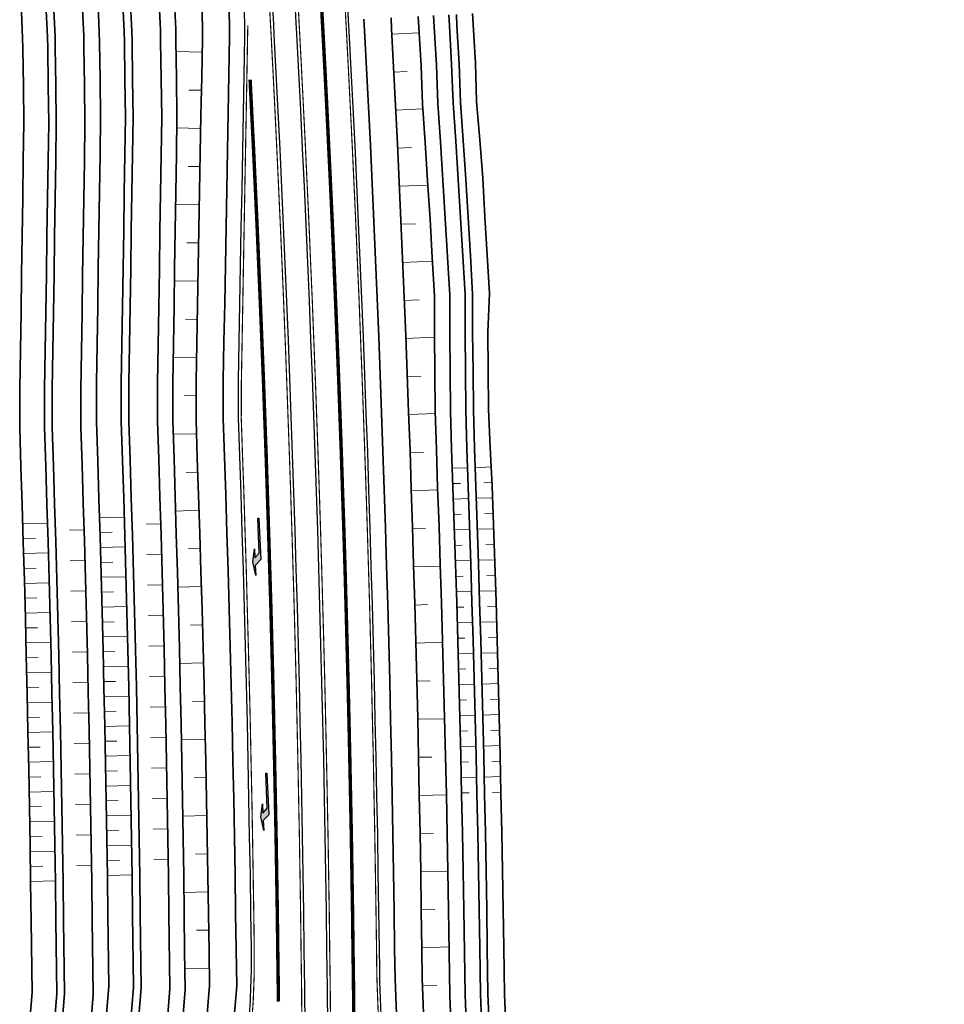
# Model space of a CAD drawing. Header units: metres. Extents: x 154839 to 161660, y 370737 to 378039.
# Tile 61 of 121: x 157181 to 157302, y 373033 to 373162. Entities that reach past the tile are written whole.
import ezdxf

# ---------------------------------------------------------------- set-up
doc = ezdxf.new("R2010")
doc.units = ezdxf.units.M
doc.linetypes.add('VW-1-3_STREEP', pattern=[4, 1, -3])
doc.linetypes.add('VW-3-3_STREEP', pattern=[6, 3, -3])
for name, color, linetype, lineweight in [('B-WE-GW-TALUDARCERING_LANG-G', 100, 'Continuous', 18), ('B-WE-GW-TALUDARCERING_WATER-G', 130, 'Continuous', 18), ('N-WE-GW-GRONDWERK_BERM-G', 100, 'Continuous', 35), ('N-WE-GW-WATERGANG-G', 130, 'Continuous', 35), ('N-WE-VH-VERHARDING_HALFVERHARDING_BERM-G', 252, 'Continuous', 35), ('N-WE-VH-VERHARDING_KANTVERHARDING-G', 210, 'Continuous', 30), ('N-WE-VW-MARKERING_LANGS_STREEP_13_045-g', 7, 'VW-1-3_STREEP', 35), ('N-WE-VW-MARKERING_LANGS_STREEP_33_015-G', 7, 'VW-3-3_STREEP', 35), ('N-WE-VW-MARKERING_LANGS_STREEP_DOORGETROKKEN_015-G', 7, 'Continuous', 35)]:
    doc.layers.add(name, color=color, linetype=linetype, lineweight=lineweight)
doc.layers.add('TDNB3200_markering', color=7, linetype='Continuous')

# ---------------------------------------------------------------- blocks, each defined once
blk = doc.blocks.new('q0ti3002')
blk.add_lwpolyline([(0.37, 4), (0.37, 5.2), (-0.22, 4.6), (-0.22, 0), (-0.38, 0), (-0.38, 5.45), (0.37, 6.2), (0.37, 7.5), (0.67, 5.7)], close=True)
for points in [[(0.37, 7.5), (0.67, 5.7), (0.37, 4), (0.67, 5.7)], [(-0.22, 0), (-0.22, 5.6), (-0.38, 0), (-0.38, 5.45)], [(0.37, 6.2), (0.37, 5.2), (-0.22, 5.6), (-0.22, 4.6)]]:
    blk.add_solid(points)

msp = doc.modelspace()

# ---------------------------------------------------------------- linework, layer by layer
at = {"layer": 'B-WE-GW-TALUDARCERING_LANG-G'}
for p, q in [((157230.06, 373159.85), (157233.66, 373160.03)), ((157205.25, 373157.49), (157201.83, 373157.56)), ((157230.32, 373154.87), (157232.11, 373154.96)), ((157205.16, 373152.49), (157203.52, 373152.52)), ((157230.57, 373149.88), (157234.13, 373150.06)), ((157205.07, 373147.49), (157201.85, 373147.55)), ((157230.82, 373144.9), (157232.64, 373144.99)), ((157204.98, 373142.49), (157203.4, 373142.52)), ((157231.07, 373139.91), (157234.8, 373140.07)), ((157204.89, 373137.49), (157201.78, 373137.54)), ((157231.27, 373134.93), (157233.18, 373135.01)), ((157204.8, 373132.49), (157203.25, 373132.51)), ((157231.47, 373129.94), (157235.4, 373130.1)), ((157204.71, 373127.48), (157201.63, 373127.54)), ((157231.68, 373124.96), (157233.67, 373125.04)), ((157204.62, 373122.48), (157203.09, 373122.51)), ((157231.88, 373119.97), (157235.67, 373120.13)), ((157204.55, 373117.48), (157201.47, 373117.53)), ((157232.08, 373114.99), (157233.93, 373115.06)), ((157204.47, 373112.48), (157202.95, 373112.5)), ((157232.29, 373110), (157235.86, 373110.14)), ((157204.53, 373107.48), (157201.46, 373107.43)), ((157232.46, 373105.01), (157234.21, 373105.06)), ((157204.68, 373102.48), (157203.14, 373102.43)), ((157232.61, 373100.02), (157236.08, 373100.13)), ((157204.85, 373097.48), (157201.74, 373097.37)), ((157232.76, 373095.04), (157234.5, 373095.09)), ((157205, 373092.48), (157203.44, 373092.43)), ((157232.91, 373090.05), (157236.41, 373090.15)), ((157205.15, 373087.48), (157202.02, 373087.39)), ((157233.06, 373085.06), (157234.81, 373085.11)), ((157205.3, 373082.48), (157203.73, 373082.43)), ((157233.21, 373080.07), (157236.71, 373080.18)), ((157205.42, 373077.48), (157202.3, 373077.4)), ((157233.35, 373075.08), (157235.1, 373075.12)), ((157205.54, 373072.48), (157203.98, 373072.44)), ((157233.45, 373070.1), (157236.97, 373070.16)), ((157205.65, 373067.47), (157202.51, 373067.4)), ((157233.55, 373065.11), (157235.32, 373065.14)), ((157205.77, 373062.47), (157204.19, 373062.44)), ((157233.64, 373060.12), (157237.22, 373060.19)), ((157205.86, 373057.47), (157202.7, 373057.42)), ((157233.74, 373055.13), (157235.53, 373055.16)), ((157205.95, 373052.47), (157204.37, 373052.44)), ((157233.84, 373050.14), (157237.42, 373050.21)), ((157206.04, 373047.47), (157202.87, 373047.41)), ((157233.94, 373045.15), (157235.72, 373045.18)), ((157206.11, 373042.47), (157204.52, 373042.45)), ((157234.1, 373040.16), (157237.58, 373040.28)), ((157206.18, 373037.47), (157202.99, 373037.42)), ((157234.26, 373035.18), (157235.99, 373035.23))]:
    msp.add_line(p, q, dxfattribs=at)
at = {"layer": 'B-WE-GW-TALUDARCERING_WATER-G'}
for p, q in [((157237.99, 373103), (157239.99, 373103.05)), ((157243.08, 373103.17), (157240.99, 373103.05)), ((157238.05, 373100.97), (157239.05, 373101)), ((157243.19, 373101.14), (157242.12, 373101.08)), ((157238.11, 373098.94), (157240.11, 373099)), ((157243.27, 373099.11), (157241.11, 373099.04)), ((157191.81, 373096.5), (157195.04, 373096.57)), ((157238.17, 373096.92), (157239.17, 373096.95)), ((157243.34, 373097.08), (157242.25, 373097.04)), ((157181.76, 373095.72), (157185, 373095.79)), ((157189.75, 373094.93), (157187.88, 373094.88)), ((157199.79, 373095.71), (157197.92, 373095.67)), ((157238.22, 373094.89), (157240.22, 373094.95)), ((157243.41, 373095.05), (157241.22, 373094.98)), ((157181.81, 373093.76), (157183.42, 373093.8)), ((157191.85, 373094.55), (157193.47, 373094.59)), ((157191.89, 373092.6), (157195.13, 373092.67)), ((157238.28, 373092.86), (157239.28, 373092.89)), ((157243.48, 373093.02), (157242.38, 373092.98)), ((157181.85, 373091.81), (157185.08, 373091.88)), ((157199.88, 373091.72), (157198.01, 373091.67)), ((157243.55, 373090.99), (157241.34, 373090.92)), ((157181.89, 373089.86), (157183.51, 373089.89)), ((157189.84, 373090.93), (157187.97, 373090.89)), ((157191.94, 373090.64), (157193.55, 373090.68)), ((157238.34, 373090.84), (157240.34, 373090.9)), ((157191.98, 373088.69), (157195.21, 373088.76)), ((157238.4, 373088.81), (157239.4, 373088.84)), ((157243.6, 373088.96), (157242.5, 373088.93)), ((157181.94, 373087.9), (157185.17, 373087.98)), ((157199.97, 373087.72), (157198.1, 373087.68)), ((157181.98, 373085.95), (157183.6, 373085.99)), ((157189.93, 373086.93), (157188.06, 373086.89)), ((157192.02, 373086.74), (157193.64, 373086.77)), ((157238.46, 373086.78), (157240.46, 373086.84)), ((157243.66, 373086.93), (157241.46, 373086.88)), ((157192.06, 373084.79), (157195.3, 373084.86)), ((157238.52, 373084.76), (157239.51, 373084.79)), ((157243.71, 373084.9), (157242.61, 373084.87)), ((157182.02, 373084), (157185.26, 373084.07)), ((157200.06, 373083.72), (157198.19, 373083.68)), ((157182.06, 373082.05), (157183.68, 373082.08)), ((157190.02, 373082.94), (157188.15, 373082.89)), ((157192.11, 373082.83), (157193.73, 373082.87)), ((157238.57, 373082.73), (157240.57, 373082.79)), ((157243.76, 373082.87), (157241.57, 373082.82)), ((157192.15, 373080.88), (157195.39, 373080.95)), ((157238.63, 373080.71), (157239.63, 373080.73)), ((157243.82, 373080.84), (157242.72, 373080.82)), ((157182.11, 373080.09), (157185.35, 373080.16)), ((157200.15, 373079.73), (157198.28, 373079.69)), ((157182.15, 373078.14), (157183.77, 373078.18)), ((157190.11, 373078.94), (157188.24, 373078.9)), ((157192.19, 373078.93), (157193.81, 373078.96)), ((157238.69, 373078.68), (157240.69, 373078.74)), ((157243.87, 373078.81), (157241.69, 373078.76)), ((157192.24, 373076.97), (157195.48, 373077.05)), ((157243.93, 373076.78), (157242.84, 373076.76)), ((157182.19, 373076.19), (157185.43, 373076.26)), ((157200.24, 373075.73), (157198.37, 373075.69)), ((157238.75, 373076.65), (157239.75, 373076.68)), ((157182.24, 373074.23), (157183.86, 373074.27)), ((157190.2, 373074.94), (157188.33, 373074.9)), ((157192.28, 373075.02), (157193.9, 373075.06)), ((157238.81, 373074.63), (157240.8, 373074.68)), ((157243.98, 373074.76), (157241.8, 373074.7)), ((157192.32, 373073.07), (157195.56, 373073.14)), ((157182.28, 373072.28), (157185.52, 373072.35)), ((157200.33, 373071.73), (157198.46, 373071.69)), ((157238.86, 373072.6), (157239.86, 373072.63)), ((157244.03, 373072.73), (157242.95, 373072.7)), ((157182.32, 373070.33), (157183.94, 373070.36)), ((157190.29, 373070.95), (157188.42, 373070.91)), ((157192.37, 373071.12), (157193.99, 373071.15)), ((157238.92, 373070.57), (157240.92, 373070.63)), ((157244.09, 373070.7), (157241.92, 373070.64)), ((157192.41, 373069.16), (157195.65, 373069.23)), ((157182.37, 373068.38), (157185.61, 373068.45)), ((157238.98, 373068.55), (157239.98, 373068.58)), ((157244.14, 373068.67), (157243.06, 373068.64)), ((157182.41, 373066.42), (157184.03, 373066.46)), ((157190.38, 373066.95), (157188.51, 373066.91)), ((157192.45, 373067.21), (157194.07, 373067.24)), ((157200.43, 373067.74), (157198.55, 373067.7)), ((157239.04, 373066.52), (157241.04, 373066.58)), ((157244.2, 373066.64), (157242.04, 373066.58)), ((157192.49, 373065.26), (157195.74, 373065.33)), ((157182.45, 373064.47), (157185.69, 373064.54)), ((157239.1, 373064.49), (157240.1, 373064.52)), ((157244.25, 373064.61), (157243.17, 373064.58)), ((157190.47, 373062.96), (157188.6, 373062.91)), ((157192.54, 373063.3), (157194.16, 373063.34)), ((157200.52, 373063.74), (157198.64, 373063.7)), ((157182.49, 373062.52), (157184.12, 373062.55)), ((157192.58, 373061.35), (157195.82, 373061.42)), ((157239.15, 373062.47), (157241.15, 373062.53)), ((157244.3, 373062.58), (157242.15, 373062.52)), ((157182.54, 373060.56), (157185.78, 373060.63)), ((157239.21, 373060.44), (157240.21, 373060.47)), ((157244.36, 373060.55), (157243.28, 373060.52)), ((157190.57, 373058.96), (157188.68, 373058.92)), ((157192.62, 373059.4), (157194.25, 373059.43)), ((157200.61, 373059.75), (157198.73, 373059.7)), ((157182.58, 373058.61), (157184.2, 373058.65)), ((157192.67, 373057.44), (157195.91, 373057.52)), ((157182.62, 373056.66), (157185.87, 373056.73)), ((157190.66, 373054.96), (157188.77, 373054.92)), ((157192.71, 373055.49), (157194.33, 373055.53)), ((157200.7, 373055.75), (157198.82, 373055.71)), ((157182.67, 373054.7), (157184.29, 373054.74)), ((157192.75, 373053.54), (157196, 373053.61)), ((157182.71, 373052.75), (157185.96, 373052.82)), ((157192.79, 373051.59), (157194.42, 373051.62)), ((157200.79, 373051.75), (157198.91, 373051.71)), ((157182.75, 373050.8), (157184.38, 373050.83)), ((157190.75, 373050.97), (157188.86, 373050.92)), ((157192.84, 373049.63), (157196.09, 373049.7)), ((157182.79, 373048.85), (157186.04, 373048.92))]:
    msp.add_line(p, q, dxfattribs=at)
at = {"layer": 'N-WE-GW-GRONDWERK_BERM-G', "flags": 128}
for points in [[(157201.63, 373164.01), (157201.79, 373160.48), (157201.81, 373159.03), (157201.89, 373154.06), (157201.95, 373149.08), (157201.88, 373144.09), (157201.8, 373139.11), (157201.73, 373134.13), (157201.65, 373129.14), (157201.58, 373124.16), (157201.5, 373119.18), (157201.42, 373114.2), (157201.41, 373109.23), (157201.57, 373104.26), (157201.73, 373099.29), (157201.87, 373094.32), (157202.02, 373089.35), (157202.15, 373084.38), (157202.27, 373079.41), (157202.38, 373074.44), (157202.49, 373069.47), (157202.59, 373064.5), (157202.68, 373059.53), (157202.76, 373054.56), (157202.84, 373049.59), (157202.9, 373044.62), (157202.96, 373039.65), (157203.02, 373034.64), (157202.3, 373025.71)], [(157205.2, 373164.2), (157205.31, 373160.66), (157205.29, 373159.22), (157205.19, 373154.22), (157205.1, 373149.23), (157205.01, 373144.24), (157204.92, 373139.25), (157204.83, 373134.26), (157204.74, 373129.28), (157204.65, 373124.29), (157204.56, 373119.3), (157204.47, 373114.32), (157204.45, 373109.34), (157204.62, 373104.36), (157204.79, 373099.39), (157204.95, 373094.42), (157205.1, 373089.44), (157205.24, 373084.47), (157205.38, 373079.49), (157205.5, 373074.52), (157205.62, 373069.54), (157205.73, 373064.57), (157205.83, 373059.59), (157205.92, 373054.61), (157206.01, 373049.64), (157206.08, 373044.66), (157206.15, 373039.69), (157206.21, 373035.21), (157205.8, 373030.42)], [(157234.41, 373026.96), (157234.05, 373036.17), (157234, 373040.04), (157233.94, 373045.06), (157233.86, 373050.09), (157233.78, 373055.11), (157233.68, 373060.13), (157233.58, 373065.15), (157233.47, 373070.18), (157233.35, 373075.2), (157233.22, 373080.22), (157233.09, 373085.24), (157232.94, 373090.26), (157232.79, 373095.28), (157232.63, 373100.3), (157232.47, 373105.32), (157232.28, 373110.34), (157232.1, 373115.36), (157231.9, 373120.38), (157231.71, 373125.4), (157231.49, 373130.42), (157231.28, 373135.44), (157231.05, 373140.46), (157230.81, 373145.47), (157230.57, 373150.49), (157230.32, 373155.51), (157230.05, 373160.53), (157229.98, 373161.98)], [(157237.95, 373027.1), (157237.67, 373033.96), (157237.51, 373045.12), (157237.42, 373050.14), (157237.33, 373055.17), (157237.22, 373060.2), (157237.11, 373065.23), (157236.99, 373070.26), (157236.86, 373075.28), (157236.72, 373080.31), (157236.58, 373085.34), (157236.42, 373090.36), (157236.26, 373095.39), (157236.08, 373100.42), (157235.91, 373105.44), (157235.76, 373110.47), (157235.72, 373115.5), (157235.67, 373120.53), (157235.67, 373125.56), (157235.38, 373130.59), (157235.08, 373135.61), (157234.76, 373140.63), (157234.45, 373145.65), (157234.09, 373150.67), (157233.91, 373155.69), (157233.62, 373160.71), (157233.54, 373162.17)]]:
    msp.add_lwpolyline(points, dxfattribs=at)
at = {"layer": 'N-WE-GW-WATERGANG-G', "flags": 128}
for points in [[(157192.73, 373031.5), (157193.02, 373035.09), (157192.9, 373044.49), (157192.84, 373049.44), (157192.76, 373054.4), (157192.69, 373059.35), (157192.59, 373064.3), (157192.5, 373069.26), (157192.39, 373074.21), (157192.28, 373079.17), (157192.15, 373084.12), (157192.02, 373089.07), (157191.88, 373094.03), (157191.74, 373098.98), (157191.58, 373103.93), (157191.41, 373109.04), (157191.42, 373114.2), (157191.5, 373119.23), (157191.58, 373124.2), (157191.66, 373129.18), (157191.73, 373134.16), (157191.81, 373139.14), (157191.88, 373144.12), (157191.96, 373148.99), (157191.89, 373153.84), (157191.82, 373158.79), (157191.79, 373160.12), (157191.64, 373163.57)], [(157194.89, 373163.7), (157195.04, 373160.22), (157195.07, 373158.85), (157195.14, 373153.89), (157195.21, 373148.98), (157195.13, 373144.07), (157195.06, 373139.09), (157194.98, 373134.11), (157194.91, 373129.13), (157194.83, 373124.15), (157194.75, 373119.18), (157194.67, 373114.17), (157194.66, 373109.09), (157194.82, 373104.04), (157194.98, 373099.08), (157195.13, 373094.12), (157195.27, 373089.16), (157195.4, 373084.2), (157195.52, 373079.25), (157195.64, 373074.29), (157195.75, 373069.33), (157195.84, 373064.37), (157195.93, 373059.41), (157196.01, 373054.45), (157196.09, 373049.49), (157196.15, 373044.53), (157196.27, 373034.98), (157195.97, 373031.24)], [(157195.89, 373163.74), (157196.04, 373160.25), (157196.07, 373158.86), (157196.14, 373153.9), (157196.21, 373148.98), (157196.13, 373144.05), (157196.06, 373139.07), (157195.98, 373134.09), (157195.91, 373129.12), (157195.83, 373124.14), (157195.75, 373119.16), (157195.67, 373114.16), (157195.66, 373109.1), (157195.82, 373104.07), (157195.98, 373099.11), (157196.13, 373094.15), (157196.27, 373089.19), (157196.4, 373084.23), (157196.52, 373079.27), (157196.64, 373074.31), (157196.75, 373069.35), (157196.84, 373064.39), (157196.93, 373059.43), (157197.01, 373054.46), (157197.09, 373049.5), (157197.15, 373044.54), (157197.27, 373034.95), (157196.97, 373031.16)], [(157199.64, 373163.9), (157199.79, 373160.37), (157199.82, 373158.93), (157199.89, 373153.95), (157199.96, 373148.98), (157199.88, 373144), (157199.81, 373139.02), (157199.73, 373134.04), (157199.65, 373129.06), (157199.58, 373124.08), (157199.5, 373119.1), (157199.42, 373114.13), (157199.41, 373109.16), (157199.57, 373104.19), (157199.73, 373099.22), (157199.88, 373094.26), (157200.02, 373089.29), (157200.15, 373084.33), (157200.27, 373079.36), (157200.38, 373074.39), (157200.5, 373069.42), (157200.59, 373064.46), (157200.68, 373059.49), (157200.76, 373054.52), (157200.84, 373049.56), (157200.9, 373044.59), (157201.02, 373034.82), (157200.71, 373030.86)], [(157182.69, 373030.71), (157182.98, 373034.3), (157182.86, 373043.7), (157182.8, 373048.66), (157182.72, 373053.61), (157182.64, 373058.56), (157182.55, 373063.52), (157182.45, 373068.47), (157182.34, 373073.43), (157182.23, 373078.38), (157182.11, 373083.33), (157181.98, 373088.29), (157181.84, 373093.24), (157181.69, 373098.19), (157181.53, 373103.15), (157181.37, 373108.25), (157181.38, 373113.41), (157181.46, 373118.44), (157181.54, 373123.42), (157181.61, 373128.39), (157181.69, 373133.37), (157181.77, 373138.35), (157181.84, 373143.33), (157181.91, 373148.2), (157181.85, 373153.05), (157181.78, 373158), (157181.75, 373159.33), (157181.6, 373162.78)], [(157184.85, 373162.92), (157185, 373159.43), (157185.03, 373158.06), (157185.1, 373153.1), (157185.16, 373148.2), (157185.09, 373143.28), (157185.01, 373138.3), (157184.94, 373133.32), (157184.86, 373128.34), (157184.79, 373123.37), (157184.71, 373118.39), (157184.63, 373113.38), (157184.62, 373108.3), (157184.78, 373103.25), (157184.94, 373098.29), (157185.09, 373093.33), (157185.23, 373088.38), (157185.36, 373083.42), (157185.48, 373078.46), (157185.59, 373073.5), (157185.7, 373068.54), (157185.8, 373063.58), (157185.89, 373058.62), (157185.97, 373053.66), (157186.05, 373048.7), (157186.11, 373043.74), (157186.23, 373034.19), (157185.93, 373030.45)], [(157185.85, 373162.96), (157186, 373159.47), (157186.03, 373158.08), (157186.1, 373153.11), (157186.16, 373148.19), (157186.09, 373143.27), (157186.01, 373138.29), (157185.94, 373133.31), (157185.86, 373128.33), (157185.79, 373123.35), (157185.71, 373118.38), (157185.63, 373113.38), (157185.62, 373108.31), (157185.78, 373103.28), (157185.94, 373098.32), (157186.08, 373093.36), (157186.23, 373088.4), (157186.36, 373083.44), (157186.48, 373078.48), (157186.59, 373073.52), (157186.7, 373068.56), (157186.8, 373063.6), (157186.89, 373058.64), (157186.97, 373053.68), (157187.05, 373048.72), (157187.11, 373043.75), (157187.23, 373034.16), (157186.93, 373030.37)], [(157189.59, 373163.11), (157189.75, 373159.58), (157189.77, 373158.14), (157189.85, 373153.17), (157189.91, 373148.19), (157189.84, 373143.21), (157189.76, 373138.23), (157189.69, 373133.25), (157189.61, 373128.27), (157189.54, 373123.29), (157189.46, 373118.32), (157189.38, 373113.34), (157189.37, 373108.37), (157189.53, 373103.4), (157189.69, 373098.44), (157189.83, 373093.47), (157189.98, 373088.51), (157190.1, 373083.54), (157190.23, 373078.57), (157190.34, 373073.6), (157190.45, 373068.64), (157190.55, 373063.67), (157190.64, 373058.7), (157190.72, 373053.74), (157190.8, 373048.77), (157190.86, 373043.8), (157190.98, 373034.03), (157190.66, 373030.07)], [(157235.54, 373162.28), (157235.62, 373160.82), (157235.91, 373155.79), (157236.09, 373150.77), (157236.44, 373145.74), (157236.76, 373140.72), (157237.08, 373135.7), (157237.38, 373130.67), (157237.67, 373125.65), (157237.66, 373120.61), (157237.72, 373115.58), (157237.76, 373110.54), (157237.9, 373105.51), (157238.08, 373100.48), (157238.26, 373095.45), (157238.42, 373090.42), (157238.58, 373085.39), (157238.72, 373080.36), (157238.86, 373075.33), (157238.98, 373070.3), (157239.11, 373065.27), (157239.22, 373060.24), (157239.33, 373055.21), (157239.42, 373050.18), (157239.51, 373045.14), (157239.67, 373034.01), (157239.95, 373027.18)], [(157241.95, 373027.26), (157241.67, 373034.08), (157241.58, 373040.14), (157241.51, 373045.17), (157241.42, 373050.21), (157241.33, 373055.24), (157241.22, 373060.28), (157241.11, 373065.31), (157240.98, 373070.35), (157240.86, 373075.38), (157240.72, 373080.41), (157240.57, 373085.45), (157240.42, 373090.48), (157240.26, 373095.51), (157240.08, 373100.55), (157239.9, 373105.58), (157239.76, 373110.61), (157239.72, 373115.65), (157239.66, 373120.69), (157239.67, 373125.73), (157239.37, 373130.76), (157239.07, 373135.79), (157238.76, 373140.81), (157238.44, 373145.84), (157238.09, 373150.86), (157237.9, 373155.9), (157237.61, 373160.92), (157237.53, 373162.38)], [(157238.53, 373162.43), (157238.61, 373160.98), (157238.9, 373155.95), (157239.08, 373150.91), (157239.44, 373145.89), (157239.76, 373140.86), (157240.07, 373135.83), (157240.37, 373130.8), (157240.66, 373125.77), (157240.66, 373120.73), (157240.72, 373115.69), (157240.76, 373110.65), (157240.9, 373105.61), (157241.08, 373100.58), (157241.26, 373095.55), (157241.41, 373090.51), (157241.57, 373085.48), (157241.72, 373080.44), (157241.86, 373075.41), (157241.98, 373070.37), (157242.11, 373065.33), (157242.22, 373060.3), (157242.33, 373055.26), (157242.42, 373050.22), (157242.51, 373045.19), (157242.58, 373040.15), (157242.67, 373034.11), (157242.95, 373027.3)], [(157240.66, 373162.55), (157240.75, 373161.09), (157241.04, 373156.06), (157241.17, 373151.02), (157241.58, 373145.99), (157242.01, 373140.96), (157242.27, 373135.93), (157242.57, 373130.89), (157242.86, 373125.86), (157242.67, 373120.81), (157242.69, 373115.76), (157242.72, 373110.72), (157242.94, 373105.68), (157243.21, 373100.65), (157243.4, 373095.61), (157243.56, 373090.57), (157243.72, 373085.54), (157243.86, 373080.5), (157244, 373075.46), (157244.13, 373070.42), (157244.25, 373065.38), (157244.36, 373060.34), (157244.47, 373055.3), (157244.56, 373050.26), (157244.65, 373045.22), (157244.73, 373040.18), (157244.82, 373034.09), (157245.29, 373022.38)]]:
    msp.add_lwpolyline(points, dxfattribs=at)
at = {"layer": 'N-WE-VH-VERHARDING_HALFVERHARDING_BERM-G', "flags": 128}
for points in [[(157208.74, 373164.42), (157208.85, 373160.95), (157208.83, 373159.55), (157208.74, 373154.54), (157208.65, 373149.54), (157208.56, 373144.54), (157208.47, 373139.54), (157208.38, 373134.55), (157208.29, 373129.55), (157208.2, 373124.55), (157208.11, 373119.56), (157208.02, 373114.55), (157208, 373109.51), (157208.17, 373104.49), (157208.34, 373099.51), (157208.5, 373094.53), (157208.65, 373089.55), (157208.79, 373084.57), (157208.93, 373079.58), (157209.05, 373074.6), (157209.17, 373069.62), (157209.28, 373064.64), (157209.38, 373059.66), (157209.47, 373054.68), (157209.56, 373049.7), (157209.63, 373044.71), (157209.77, 373035.16), (157209.34, 373030.12)], [(157230.86, 373026.82), (157230.5, 373036.07), (157230.45, 373040), (157230.39, 373045.01), (157230.31, 373050.03), (157230.23, 373055.05), (157230.13, 373060.06), (157230.03, 373065.08), (157229.92, 373070.09), (157229.8, 373075.11), (157229.67, 373080.13), (157229.54, 373085.14), (157229.39, 373090.16), (157229.25, 373095.17), (157229.08, 373100.19), (157228.92, 373105.2), (157228.74, 373110.22), (157228.56, 373115.23), (157228.36, 373120.24), (157228.16, 373125.26), (157227.95, 373130.27), (157227.73, 373135.28), (157227.5, 373140.29), (157227.27, 373145.31), (157227.02, 373150.32), (157226.77, 373155.33), (157226.51, 373160.34), (157226.43, 373161.79)]]:
    msp.add_lwpolyline(points, dxfattribs=at)
at = {"layer": 'N-WE-VH-VERHARDING_KANTVERHARDING-G'}
for points in [[(157211.34, 373030.09, 0.025075), (157211.7, 373040.11), (157211.63, 373044.74), (157211.56, 373049.73), (157211.47, 373054.71), (157211.38, 373059.7), (157211.28, 373064.68), (157211.17, 373069.67), (157211.05, 373074.65), (157210.93, 373079.64), (157210.79, 373084.62), (157210.65, 373089.61), (157210.5, 373094.59), (157210.34, 373099.57), (157210.17, 373104.56), (157210, 373109.54), (157210.02, 373114.53), (157210.11, 373119.52), (157210.2, 373124.52), (157210.29, 373129.51), (157210.38, 373134.51), (157210.47, 373139.51), (157210.56, 373144.51), (157210.65, 373149.51), (157210.74, 373154.51), (157210.83, 373159.51), (157210.85, 373160.96), (157210.74, 373164.5)], [(157228.87, 373026.74), (157228.55, 373034.7, -0.006616), (157228.49, 373037.35), (157228.45, 373039.97), (157228.39, 373044.98), (157228.31, 373050), (157228.23, 373055.01), (157228.13, 373060.02), (157228.03, 373065.04), (157227.92, 373070.05), (157227.8, 373075.06), (157227.67, 373080.07), (157227.54, 373085.09), (157227.39, 373090.1), (157227.25, 373095.11), (157227.08, 373100.12), (157226.92, 373105.13), (157226.74, 373110.14), (157226.56, 373115.15), (157226.36, 373120.16), (157226.16, 373125.17), (157225.95, 373130.18), (157225.73, 373135.19), (157225.5, 373140.2), (157225.27, 373145.21), (157225.02, 373150.22), (157224.78, 373155.23), (157224.51, 373160.23), (157224.43, 373161.68), (157224.25, 373165.24)]]:
    msp.add_lwpolyline(points, format="xyb", dxfattribs=at)
at = {"layer": 'N-WE-VH-VERHARDING_KANTVERHARDING-G', "flags": 128}
for points in [[(157214.39, 373164.7), (157214.57, 373161.16), (157214.65, 373159.71), (157214.91, 373154.72), (157215.16, 373149.73), (157215.41, 373144.74), (157215.64, 373139.75), (157215.87, 373134.75), (157216.08, 373129.76), (157216.29, 373124.77), (157216.49, 373119.77), (157216.69, 373114.78), (157216.87, 373109.79), (157217.05, 373104.79), (157217.21, 373099.8), (157217.38, 373094.8), (157217.52, 373089.81), (157217.67, 373084.81), (157217.8, 373079.82), (157217.93, 373074.82), (157218.05, 373069.82), (157218.16, 373064.83), (157218.26, 373059.83), (157218.35, 373054.84), (157218.43, 373049.84), (157218.51, 373044.84), (157218.58, 373039.84), (157218.64, 373034.85), (157218.64, 373034.79), (157218.64, 373034.65), (157218.69, 373029.85)], [(157221.69, 373029.88), (157221.64, 373034.68), (157221.64, 373034.83), (157221.64, 373034.88), (157221.58, 373039.88), (157221.51, 373044.88), (157221.43, 373049.89), (157221.35, 373054.89), (157221.26, 373059.89), (157221.16, 373064.89), (157221.04, 373069.89), (157220.93, 373074.89), (157220.8, 373079.89), (157220.67, 373084.9), (157220.52, 373089.9), (157220.38, 373094.9), (157220.21, 373099.9), (157220.05, 373104.9), (157219.87, 373109.9), (157219.69, 373114.89), (157219.49, 373119.89), (157219.29, 373124.89), (157219.08, 373129.89), (157218.86, 373134.89), (157218.63, 373139.88), (157218.4, 373144.88), (157218.16, 373149.88), (157217.91, 373154.87), (157217.65, 373159.87), (157217.57, 373161.32), (157217.38, 373164.87)]]:
    msp.add_lwpolyline(points, dxfattribs=at)
at = {"layer": 'N-WE-VW-MARKERING_LANGS_STREEP_13_045-g', "const_width": 0.45, "flags": 128}
for points in [[(157215.05, 373248.88), (157215.38, 373245), (157215.77, 373240), (157216.17, 373235.01), (157216.55, 373230.02), (157216.93, 373225.02), (157217.3, 373220.03), (157217.66, 373215.03), (157218.01, 373210.04), (157218.36, 373205.04), (157218.69, 373200.05), (157219.02, 373195.05), (157219.33, 373190.05), (157219.64, 373185.05), (157219.94, 373180.05), (157220.24, 373175.05), (157220.52, 373170.05), (157220.8, 373165.05), (157220.99, 373161.5), (157221.07, 373160.05), (157221.33, 373155.05), (157221.58, 373150.05), (157221.82, 373145.05), (157222.06, 373140.04), (157222.29, 373135.04), (157222.5, 373130.04), (157222.71, 373125.03), (157222.91, 373120.03), (157223.11, 373115.02), (157223.29, 373110.02), (157223.47, 373105.01), (157223.63, 373100.01), (157223.8, 373095), (157223.95, 373090), (157224.09, 373084.99), (157224.22, 373079.98), (157224.35, 373074.98), (157224.47, 373069.97), (157224.58, 373064.96), (157224.68, 373059.96), (157224.78, 373054.95), (157224.86, 373049.94), (157224.94, 373044.93), (157225, 373039.93), (157225.07, 373034.92), (157225.07, 373034.86), (157225.07, 373034.72), (157225.13, 373028.3)], [(157211.53, 373153.89), (157211.74, 373149.56), (157211.99, 373144.57), (157212.22, 373139.59), (157212.45, 373134.6), (157212.66, 373129.61), (157212.87, 373124.63), (157213.07, 373119.64), (157213.27, 373114.65), (157213.45, 373109.66), (157213.63, 373104.67), (157213.79, 373099.69), (157213.95, 373094.7), (157214.1, 373089.71), (157214.25, 373084.72), (157214.38, 373079.73), (157214.51, 373074.74), (157214.62, 373069.75), (157214.73, 373064.76), (157214.83, 373059.77), (157214.93, 373054.77), (157215.01, 373049.78), (157215.09, 373044.79), (157215.15, 373039.8), (157215.24, 373033.12)]]:
    msp.add_lwpolyline(points, dxfattribs=at)
at = {"layer": 'N-WE-VW-MARKERING_LANGS_STREEP_33_015-G', "flags": 128}
for points in [[(157213.32, 373268.7, 0.15, 0.15, 0), (157213.78, 373264.97, 0.15, 0.15, 0), (157214.39, 373259.99, 0.15, 0.15, 0), (157215.01, 373255.02, 0.15, 0.15, 0), (157215.62, 373250.04, 0.15, 0.15, 0), (157216.24, 373245.07, 0.15, 0.15, 0), (157216.85, 373240.09, 0.15, 0.15, 0), (157217.46, 373235.11, 0.15, 0.15, 0), (157218.08, 373230.13, 0.15, 0.15, 0), (157218.69, 373225.16, 0.15, 0.15, 0), (157219.31, 373220.18, 0.15, 0.15, 0), (157219.92, 373215.2, 0.15, 0.15, 0), (157220.54, 373210.21, 0.15, 0.15, 0), (157221.15, 373205.23, 0.15, 0.15, 0), (157221.75, 373200.25, 0.15, 0.15, 0), (157222.09, 373195.25, 0.15, 0.15, 0), (157222.4, 373190.24, 0.15, 0.15, 0), (157222.71, 373185.24, 0.15, 0.15, 0), (157223.01, 373180.23, 0.15, 0.15, 0), (157223.31, 373175.23, 0.15, 0.15, 0), (157223.59, 373170.22, 0.15, 0.15, 0), (157223.87, 373165.22, 0.15, 0.15, 0), (157224.06, 373161.66, 0.15, 0.15, 0), (157224.14, 373160.21, 0.15, 0.15, 0), (157224.4, 373155.21, 0.15, 0.15, 0), (157224.65, 373150.2, 0.15, 0.15, 0), (157224.9, 373145.19, 0.15, 0.15, 0), (157225.13, 373140.18, 0.15, 0.15, 0), (157225.36, 373135.18, 0.15, 0.15, 0), (157225.57, 373130.17, 0.15, 0.15, 0), (157225.79, 373125.16, 0.15, 0.15, 0), (157225.98, 373120.15, 0.15, 0.15, 0), (157226.18, 373115.14, 0.15, 0.15, 0), (157226.36, 373110.13, 0.15, 0.15, 0), (157226.54, 373105.12, 0.15, 0.15, 0), (157226.71, 373100.11, 0.15, 0.15, 0), (157226.87, 373095.1, 0.15, 0.15, 0), (157227.02, 373090.09, 0.15, 0.15, 0), (157227.17, 373085.08, 0.15, 0.15, 0), (157227.3, 373080.06, 0.15, 0.15, 0), (157227.43, 373075.05, 0.15, 0.15, 0), (157227.54, 373070.04, 0.15, 0.15, 0), (157227.66, 373065.03, 0.15, 0.15, 0), (157227.75, 373060.02, 0.15, 0.15, 0), (157227.85, 373055, 0.15, 0.15, 0), (157227.93, 373049.99, 0.15, 0.15, 0), (157228.01, 373044.98, 0.15, 0.15, 0), (157228.08, 373039.97, 0.15, 0.15, 0), (157228.11, 373037.34, 0.15, 0.15, 0.006616), (157228.18, 373034.69, 0.15, 0.15, 0), (157228.49, 373026.73, 0.15, 0.15, 0), (157228.69, 373021.73, 0.15, 0.15, 0), (157228.88, 373016.74, 0.15, 0.15, 0), (157229.08, 373011.74, 0.15, 0.15, 0), (157229.28, 373006.75, 0.15, 0.15, 0), (157229.48, 373001.76, 0.15, 0.15, 0), (157229.71, 372996.78, 0.15, 0.15, 0), (157229.96, 372991.81, 0.15, 0.15, 0), (157230.25, 372986.84, 0.15, 0.15, 0), (157230.58, 372981.88, 0.15, 0.15, 0), (157230.97, 372976.94, 0.15, 0.15, 0), (157231.41, 372972, 0.15, 0.15, 0), (157231.92, 372967.07, 0.15, 0.15, 0), (157232.5, 372962.15, 0.15, 0.15, 0), (157233.15, 372957.23, 0.15, 0.15, 0), (157233.87, 372952.33, 0.15, 0.15, 0), (157234.65, 372947.44, 0.15, 0.15, 0), (157235.51, 372942.55, 0.15, 0.15, 0), (157236.43, 372937.68, 0.15, 0.15, 0), (157237.42, 372932.83, 0.15, 0.15, 0), (157238.47, 372927.99, 0.15, 0.15, 0), (157239.59, 372923.16, 0.15, 0.15, 0), (157240.78, 372918.35, 0.15, 0.15, 0), (157242.04, 372913.55, 0.15, 0.15, 0), (157243.36, 372908.78, 0.15, 0.15, 0), (157244.75, 372904.02, 0.15, 0.15, 0), (157246.21, 372899.28, 0.15, 0.15, 0), (157247.73, 372894.57, 0.15, 0.15, 0), (157249.31, 372889.87, 0.15, 0.15, 0), (157250.96, 372885.2, 0.15, 0.15, 0), (157252.68, 372880.55, 0.15, 0.15, 0), (157254.46, 372875.92, 0.15, 0.15, 0), (157256.3, 372871.32, 0.15, 0.15, 0), (157258.21, 372866.75, 0.15, 0.15, 0), (157260.18, 372862.2, 0.15, 0.15, 0), (157262.22, 372857.68, 0.15, 0.15, 0), (157264.31, 372853.19, 0.15, 0.15, 0), (157266.47, 372848.73, 0.15, 0.15, 0), (157268.69, 372844.3, 0.15, 0.15, 0), (157270.98, 372839.9, 0.15, 0.15, 0), (157273.32, 372835.54, 0.15, 0.15, 0), (157275.72, 372831.2, 0.15, 0.15, 0), (157278.18, 372826.9, 0.15, 0.15, 0), (157280.71, 372822.64, 0.15, 0.15, 0), (157283.29, 372818.41, 0.15, 0.15, 0), (157285.93, 372814.21, 0.15, 0.15, 0), (157288.63, 372810.05, 0.15, 0.15, 0), (157291.38, 372805.94, 0.15, 0.15, 0), (157294.2, 372801.86, 0.15, 0.15, 0), (157297.07, 372797.81, 0.15, 0.15, 0), (157299.99, 372793.8, 0.15, 0.15, 0), (157302.96, 372789.82, 0.15, 0.15, 0), (157305.97, 372785.86, 0.15, 0.15, 0), (157309.02, 372781.93, 0.15, 0.15, 0), (157312.09, 372778, 0.15, 0.15, 0), (157315.18, 372774.08, 0.15, 0.15, 0), (157318.28, 372770.17, 0.15, 0.15, 0), (157324.5, 372762.34, 0.15, 0.15, 0), (157330.72, 372754.5, 0.15, 0.15, 0), (157336.93, 372746.67, 0.15, 0.15, 0), (157343.15, 372738.84, 0.15, 0.15, 0), (157349.37, 372731.01, 0.15, 0.15, 0), (157355.59, 372723.18, 0.15, 0.15, 0), (157361.81, 372715.34, 0.15, 0.15, 0), (157371.02, 372705.19, 0.15, 0.15, 0.214849), (157382.76, 372700.11, 0.15, 0.15, 0), (157384.73, 372699.96, 0.15, 0.15, 0), (157385.7, 372699.81, 0.15, 0.15, 0), (157386.66, 372699.61, 0.15, 0.15, 0), (157387.61, 372699.36, 0.15, 0.15, 0), (157388.54, 372699.07, 0.15, 0.15, 0), (157389.46, 372698.73, 0.15, 0.15, 0), (157390.37, 372698.35, 0.15, 0.15, 0), (157391.25, 372697.92, 0.15, 0.15, 0), (157392.11, 372697.45, 0.15, 0.15, 0), (157392.99, 372696.95, 0.15, 0.15, 0.229736), (157403.79, 372696.69, 0.15, 0.15, 0), (157404.36, 372696.96, 0.15, 0.15, 0), (157407.12, 372698.24, 0, 0, 0)], [(157211.23, 373160.98, 0.15, 0.15, 0), (157211.2, 373159.53, 0.15, 0.15, 0), (157211.11, 373154.53, 0.15, 0.15, 0), (157211.02, 373149.53, 0.15, 0.15, 0), (157210.93, 373144.52, 0.15, 0.15, 0), (157210.84, 373139.53, 0.15, 0.15, 0), (157210.75, 373134.53, 0.15, 0.15, 0), (157210.66, 373129.53, 0.15, 0.15, 0), (157210.57, 373124.53, 0.15, 0.15, 0), (157210.48, 373119.54, 0.15, 0.15, 0), (157210.39, 373114.54, 0.15, 0.15, 0), (157210.37, 373109.55, 0.15, 0.15, 0), (157210.54, 373104.57, 0.15, 0.15, 0), (157210.72, 373099.58, 0.15, 0.15, 0), (157210.87, 373094.6, 0.15, 0.15, 0), (157211.03, 373089.62, 0.15, 0.15, 0), (157211.16, 373084.63, 0.15, 0.15, 0), (157211.3, 373079.65, 0.15, 0.15, 0), (157211.43, 373074.66, 0.15, 0.15, 0), (157211.55, 373069.68, 0.15, 0.15, 0), (157211.65, 373064.69, 0.15, 0.15, 0), (157211.76, 373059.71, 0.15, 0.15, 0), (157211.85, 373054.72, 0.15, 0.15, 0), (157211.93, 373049.73, 0.15, 0.15, 0), (157212.01, 373044.75, 0.15, 0.15, 0), (157212.07, 373040.1, 0.15, 0.15, -0.025075), (157211.72, 373030.08, 0.15, 0.15, 0), (157211.7, 373029.92, 0.15, 0.15, 0), (157211.27, 373024.93, 0.15, 0.15, 0), (157210.84, 373019.95, 0.15, 0.15, 0), (157210.42, 373014.97, 0.15, 0.15, 0), (157209.99, 373009.99, 0.15, 0.15, 0), (157209.56, 373005.01, 0.15, 0.15, 0), (157209.13, 373000.03, 0.15, 0.15, 0), (157208.7, 372995.04, 0.15, 0.15, 0), (157208.27, 372990.06, 0.15, 0.15, 0), (157207.84, 372985.08, 0.15, 0.15, 0), (157207.41, 372980.1, 0.15, 0.15, 0), (157206.99, 372975.12, 0.15, 0.15, 0), (157206.56, 372970.14, 0.15, 0.15, 0), (157206.13, 372965.15, 0.15, 0.15, 0), (157205.71, 372960.16, 0.15, 0.15, 0), (157205.31, 372955.16, 0.15, 0.15, 0), (157204.93, 372950.16, 0.15, 0.15, 0), (157204.59, 372945.14, 0.15, 0.15, 0), (157204.29, 372940.12, 0.15, 0.15, 0), (157204.05, 372935.09, 0.15, 0.15, 0), (157203.86, 372930.05, 0.15, 0.15, 0), (157203.75, 372925.01, 0.15, 0.15, 0), (157203.7, 372919.97, 0.15, 0.15, 0), (157203.73, 372914.92, 0.15, 0.15, 0), (157203.82, 372909.88, 0.15, 0.15, 0), (157203.99, 372904.84, 0.15, 0.15, 0), (157204.22, 372899.8, 0.15, 0.15, 0), (157204.53, 372894.77, 0.15, 0.15, 0), (157204.9, 372889.74, 0.15, 0.15, 0), (157205.35, 372884.71, 0.15, 0.15, 0), (157205.86, 372879.69, 0.15, 0.15, 0), (157206.45, 372874.68, 0.15, 0.15, 0), (157207.1, 372869.68, 0.15, 0.15, 0), (157207.82, 372864.69, 0.15, 0.15, 0), (157208.61, 372859.71, 0.15, 0.15, 0), (157209.48, 372854.74, 0.15, 0.15, 0), (157210.41, 372849.78, 0.15, 0.15, 0), (157211.4, 372844.84, 0.15, 0.15, 0), (157212.47, 372839.91, 0.15, 0.15, 0), (157213.61, 372834.99, 0.15, 0.15, 0), (157214.81, 372830.09, 0.15, 0.15, 0), (157216.08, 372825.21, 0.15, 0.15, 0), (157217.42, 372820.35, 0.15, 0.15, 0), (157218.83, 372815.51, 0.15, 0.15, 0), (157220.3, 372810.68, 0.15, 0.15, 0), (157221.84, 372805.88, 0.15, 0.15, 0), (157223.45, 372801.1, 0.15, 0.15, 0), (157225.13, 372796.34, 0.15, 0.15, 0), (157226.87, 372791.61, 0.15, 0.15, 0), (157228.67, 372786.9, 0.15, 0.15, 0), (157230.54, 372782.21, 0.15, 0.15, 0), (157234.99, 372771.5, 0.15, 0.15, 0), (157237.79, 372763.32, 0.15, 0.15, 0), (157239.51, 372758.53, 0.15, 0.15, 0), (157240.34, 372756.28, 0.15, 0.15, 0), (157241.72, 372752.64, 0.15, 0.15, 0), (157243.14, 372749.02, 0.15, 0.15, 0), (157245.03, 372744.3, 0.15, 0.15, 0), (157246.97, 372739.6, 0.15, 0.15, 0), (157249.39, 372735.17, 0.15, 0.15, 0), (157251.83, 372730.76, 0.15, 0.15, 0), (157254.27, 372726.38, 0.15, 0.15, 0), (157256.73, 372722.01, 0.15, 0.15, 0), (157257.89, 372719.96, 0.15, 0.15, 0), (157276.36, 372687.16, 0.15, 0.15, 0), (157278.72, 372682.88, 0.15, 0.15, 0), (157282.18, 372675.42, 0.15, 0.15, -0.395059), (157270.93, 372641.17, 0.15, 0.15, 0), (157263.47, 372637.09, 0.15, 0.15, 0), (157262.59, 372636.61, 0.15, 0.15, 0), (157261.71, 372636.13, 0.15, 0.15, 0), (157260.82, 372635.66, 0.15, 0.15, 0), (157259.94, 372635.19, 0.15, 0.15, 0), (157259.05, 372634.73, 0.15, 0.15, 0), (157258.16, 372634.27, 0.15, 0.15, 0), (157257.27, 372633.81, 0.15, 0.15, 0), (157256.38, 372633.35, 0.15, 0.15, 0), (157255.49, 372632.9, 0.15, 0.15, 0), (157254.59, 372632.46, 0.15, 0.15, 0), (157253.7, 372632.01, 0.15, 0.15, 0), (157252.8, 372631.57, 0.15, 0.15, 0), (157251.9, 372631.14, 0.15, 0.15, 0), (157251, 372630.7, 0.15, 0.15, 0), (157184.27, 372598.61, 0, 0, 0)]]:
    msp.add_lwpolyline(points, format="xyseb", dxfattribs=at)
at = {"layer": 'N-WE-VW-MARKERING_LANGS_STREEP_DOORGETROKKEN_015-G', "flags": 128}
for points in [[(157214.01, 373164.68, 0.15, 0.15, 0), (157214.2, 373161.14, 0.15, 0.15, 0), (157214.28, 373159.69, 0.15, 0.15, 0), (157214.54, 373154.7, 0.15, 0.15, 0), (157214.79, 373149.71, 0.15, 0.15, 0), (157215.03, 373144.72, 0.15, 0.15, 0), (157215.26, 373139.73, 0.15, 0.15, 0), (157215.49, 373134.74, 0.15, 0.15, 0), (157215.71, 373129.75, 0.15, 0.15, 0), (157215.92, 373124.75, 0.15, 0.15, 0), (157216.12, 373119.76, 0.15, 0.15, 0), (157216.31, 373114.77, 0.15, 0.15, 0), (157216.49, 373109.77, 0.15, 0.15, 0), (157216.67, 373104.78, 0.15, 0.15, 0), (157216.84, 373099.79, 0.15, 0.15, 0), (157217, 373094.79, 0.15, 0.15, 0), (157217.15, 373089.8, 0.15, 0.15, 0), (157217.3, 373084.8, 0.15, 0.15, 0), (157217.43, 373079.81, 0.15, 0.15, 0), (157217.56, 373074.81, 0.15, 0.15, 0), (157217.67, 373069.82, 0.15, 0.15, 0), (157217.78, 373064.82, 0.15, 0.15, 0), (157217.88, 373059.82, 0.15, 0.15, 0), (157217.98, 373054.83, 0.15, 0.15, 0), (157218.06, 373049.83, 0.15, 0.15, 0), (157218.14, 373044.84, 0.15, 0.15, 0), (157218.2, 373039.84, 0.15, 0.15, 0), (157218.27, 373034.84, 0.15, 0.15, 0), (157218.27, 373034.79, 0.15, 0.15, 0), (157218.27, 373034.65, 0.15, 0.15, 0), (157218.31, 373029.85, 0.15, 0.15, 0)], [(157217.76, 373164.89, 0.15, 0.15, 0), (157217.94, 373161.34, 0.15, 0.15, 0), (157218.02, 373159.89, 0.15, 0.15, 0), (157218.28, 373154.89, 0.15, 0.15, 0), (157218.53, 373149.9, 0.15, 0.15, 0), (157218.78, 373144.9, 0.15, 0.15, 0), (157219.01, 373139.9, 0.15, 0.15, 0), (157219.24, 373134.9, 0.15, 0.15, 0), (157219.45, 373129.91, 0.15, 0.15, 0), (157219.67, 373124.91, 0.15, 0.15, 0), (157219.86, 373119.91, 0.15, 0.15, 0), (157220.06, 373114.91, 0.15, 0.15, 0), (157220.24, 373109.91, 0.15, 0.15, 0), (157220.42, 373104.91, 0.15, 0.15, 0), (157220.59, 373099.91, 0.15, 0.15, 0), (157220.75, 373094.91, 0.15, 0.15, 0), (157220.9, 373089.91, 0.15, 0.15, 0), (157221.04, 373084.91, 0.15, 0.15, 0), (157221.18, 373079.9, 0.15, 0.15, 0), (157221.31, 373074.9, 0.15, 0.15, 0), (157221.42, 373069.9, 0.15, 0.15, 0), (157221.53, 373064.9, 0.15, 0.15, 0), (157221.63, 373059.9, 0.15, 0.15, 0), (157221.73, 373054.9, 0.15, 0.15, 0), (157221.81, 373049.89, 0.15, 0.15, 0), (157221.89, 373044.89, 0.15, 0.15, 0), (157221.95, 373039.89, 0.15, 0.15, 0), (157222.02, 373034.88, 0.15, 0.15, 0), (157222.02, 373034.83, 0.15, 0.15, 0), (157222.02, 373034.69, 0.15, 0.15, 0), (157222.06, 373029.88, 0.15, 0.15, 0)]]:
    msp.add_lwpolyline(points, format="xyseb", dxfattribs=at)

# ---------------------------------------------------------------- block references
at = {"layer": 'TDNB3200_markering', "rotation": 182.4529003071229}
for p in [(157212.31, 373096.44), (157213.36, 373063.02)]:
    msp.add_blockref('q0ti3002', p, dxfattribs=at)

doc.saveas('drawing.dxf')
